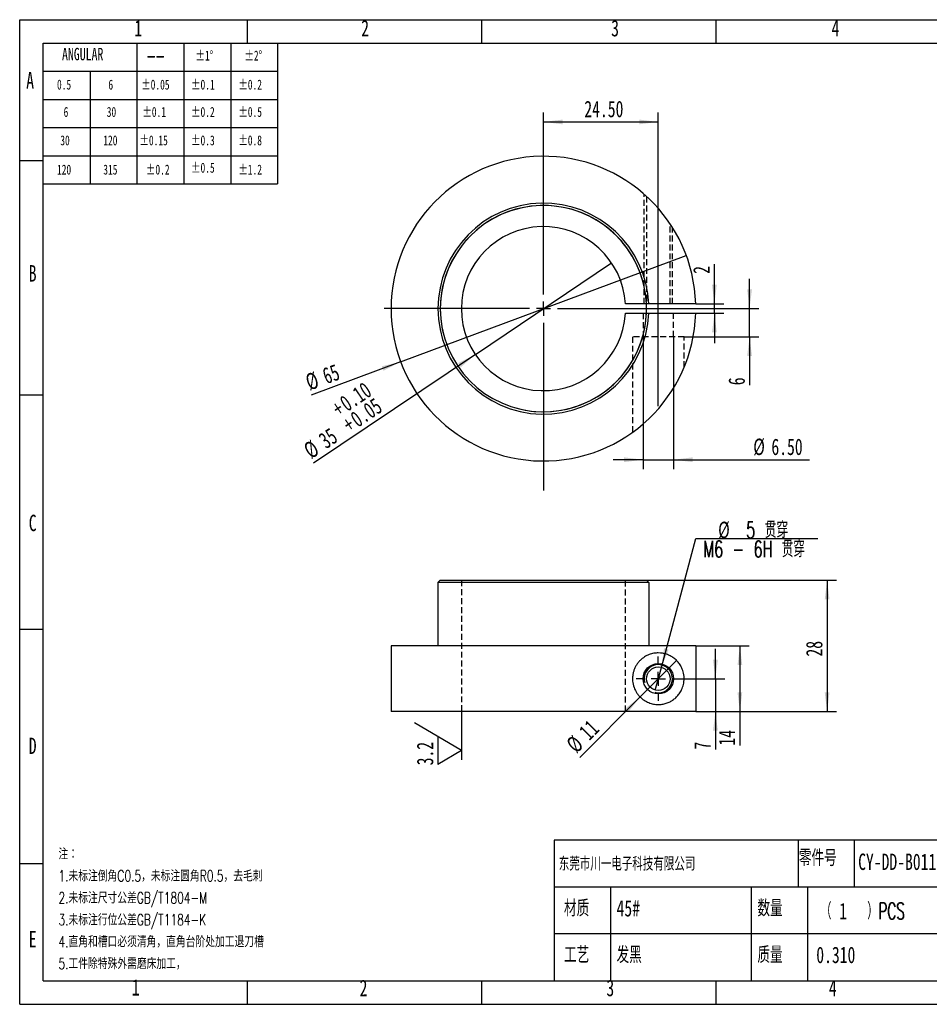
# Model space of a CAD drawing. Extents: x 0 to 297, y 0 to 210.
# Tile 1 of 2: x 0 to 194, y 0 to 210. Entities that reach past the tile are written whole.
import ezdxf

# ---------------------------------------------------------------- set-up
doc = ezdxf.new("R2010")
doc.units = 0
for name, pattern in [('SLD-中心线', [34.29, 30.48, -1.27, 1.27, -1.27]), ('SLD-实线', [0]), ('SLD-虚线', [1.905, 1.27, -0.635])]:
    doc.linetypes.add(name, pattern=pattern)
doc.layers.get('0').update_dxf_attribs({"linetype": 'CONTINUOUS'})
doc.layers.add('图框', color=7, linetype='SLD-实线')
doc.styles.add('SLDTEXTSTYLE0', font='TXT', dxfattribs={"width": 0.7})
doc.styles.add('SLDTEXTSTYLE1', font='TXT', dxfattribs={"width": 0.7, "bigfont": 'bigfont'})
doc.styles.add('SLDTEXTSTYLE2', font='TXT', dxfattribs={"width": 0.611111, "bigfont": 'bigfont'})
doc.styles.add('SLDTEXTSTYLE3', font='TXT', dxfattribs={"width": 0.65, "bigfont": 'bigfont'})
doc.styles.add('SLDTEXTSTYLE4', font='TXT', dxfattribs={"width": 0.64, "bigfont": 'bigfont'})
doc.dimstyles.new('SLDDIMSTYLE0', dxfattribs={"dimtxt": 3.5, "dimasz": 4.08, "dimexe": 0, "dimexo": 0.0625, "dimgap": 0.875, "dimtad": 2, "dimrnd": 1e-09, "dimzin": 12, "dimtxsty": 'SLDTEXTSTYLE0', "dimsah": 1, "dimcen": 0.09, "dimazin": 3, "dimtfac": 1, "dimtmove": 0, "dimatfit": 3, "dimtolj": 1, "dimtzin": 12})
doc.dimstyles.new('SLDDIMSTYLE1', dxfattribs={"dimtxt": 3.5, "dimasz": 4.08, "dimexe": 0, "dimexo": 0.0625, "dimgap": 0.875, "dimtad": 2, "dimrnd": 1e-09, "dimzin": 12, "dimtxsty": 'SLDTEXTSTYLE0', "dimsah": 1, "dimcen": 0.09, "dimazin": 3, "dimtfac": 1, "dimtofl": 0, "dimtmove": 0, "dimatfit": 3, "dimtolj": 1, "dimtzin": 12})
doc.dimstyles.new('SLDDIMSTYLE2', dxfattribs={"dimtxt": 3.5, "dimasz": 4.08, "dimexe": 0, "dimexo": 0.0625, "dimgap": 0.875, "dimtad": 2, "dimrnd": 1e-09, "dimzin": 12, "dimtxsty": 'SLDTEXTSTYLE0', "dimblk1": 'NONE', "dimsah": 1, "dimcen": 0, "dimazin": 3, "dimtfac": 1, "dimtmove": 0, "dimatfit": 3, "dimtolj": 1, "dimtzin": 12})
doc.dimstyles.new('SLDDIMSTYLE3', dxfattribs={"dimtxt": 3.5, "dimasz": 4.08, "dimexe": 0, "dimexo": 0.0625, "dimgap": 0.875, "dimtad": 0, "dimtih": 1, "dimtoh": 1, "dimdec": 6, "dimrnd": 1e-09, "dimzin": 12, "dimtxsty": 'SLDTEXTSTYLE0', "dimblk1": 'NONE', "dimsah": 1, "dimcen": 0, "dimazin": 3, "dimtfac": 1, "dimtmove": 0, "dimatfit": 3, "dimtolj": 1, "dimtzin": 12})
doc.dimstyles.new('SLDDIMSTYLE4', dxfattribs={"dimtxt": 3.5, "dimasz": 4.08, "dimexe": 0, "dimexo": 0.0625, "dimgap": 0.875, "dimtad": 2, "dimrnd": 1e-09, "dimzin": 12, "dimtxsty": 'SLDTEXTSTYLE0', "dimblk1": 'NONE', "dimsah": 1, "dimcen": 0, "dimazin": 3, "dimtol": 1, "dimtp": 0.1, "dimtm": -0.05, "dimtfac": 1, "dimtmove": 0, "dimatfit": 3, "dimtolj": 1, "dimtzin": 0})
doc.dimstyles.new('SLDDIMSTYLE5', dxfattribs={"dimtxt": 3.5, "dimasz": 4.08, "dimexe": 0, "dimexo": 0.0625, "dimgap": 0.875, "dimtad": 2, "dimrnd": 1e-09, "dimzin": 4, "dimtxsty": 'SLDTEXTSTYLE0', "dimsah": 1, "dimcen": 0.09, "dimazin": 3, "dimtfac": 1, "dimtmove": 0, "dimatfit": 3, "dimtolj": 1, "dimtzin": 12})
doc.dimstyles.new('SLDDIMSTYLE6', dxfattribs={"dimtxt": 3.5, "dimasz": 4.08, "dimexe": 0, "dimexo": 0.0625, "dimgap": 0.875, "dimtad": 2, "dimrnd": 1e-09, "dimzin": 4, "dimtxsty": 'SLDTEXTSTYLE0', "dimsah": 1, "dimcen": 0.09, "dimazin": 3, "dimtfac": 1, "dimtofl": 0, "dimtmove": 0, "dimatfit": 3, "dimtolj": 1, "dimtzin": 12})

# ---------------------------------------------------------------- blocks, each defined once
blk = doc.blocks.new('_D')
at = {"layer": '图框'}
for p, q in [((148.38, 69.44), (148.38, 75.79)), ((140.95, 69.44), (150.38, 69.44)), ((148.38, 69.44), (148.38, 62.44)), ((144.18, 62.44), (150.38, 62.44)), ((148.38, 62.44), (148.38, 54.33))]:
    blk.add_line(p, q, dxfattribs=at)
for points in [[(148.38, 69.44), (148.89, 73.52), (147.87, 73.52)], [(148.38, 62.44), (147.87, 58.36), (148.89, 58.36)]]:
    blk.add_solid(points, dxfattribs=at)
at = {"layer": '图框', "insert": (143.87, 54.33), "char_height": 3.5, "attachment_point": 1, "rotation": 90, "style": 'SLDTEXTSTYLE0'}
blk.add_mtext('7', dxfattribs=at)
blk = doc.blocks.new('_D_1')
at = {"layer": '图框'}
for p, q in [((144.18, 76.44), (155.6, 76.44)), ((153.6, 76.44), (153.6, 62.44)), ((144.18, 62.44), (155.6, 62.44)), ((153.6, 62.44), (153.6, 55.18))]:
    blk.add_line(p, q, dxfattribs=at)
for points in [[(153.6, 76.44), (153.09, 72.36), (154.1, 72.36)], [(153.6, 62.44), (154.1, 66.52), (153.09, 66.52)]]:
    blk.add_solid(points, dxfattribs=at)
at = {"layer": '图框', "insert": (149.08, 55.18), "char_height": 3.5, "attachment_point": 1, "rotation": 90, "style": 'SLDTEXTSTYLE0'}
blk.add_mtext('14', dxfattribs=at)
blk = doc.blocks.new('_D_2')
at = {"layer": '图框'}
for p, q in [((133.68, 90.44), (174.2, 90.44)), ((172.2, 90.44), (172.2, 62.44)), ((144.18, 62.44), (174.2, 62.44))]:
    blk.add_line(p, q, dxfattribs=at)
for points in [[(172.2, 90.44), (171.69, 86.36), (172.71, 86.36)], [(172.2, 62.44), (172.71, 66.52), (171.69, 66.52)]]:
    blk.add_solid(points, dxfattribs=at)
at = {"layer": '图框', "insert": (167.69, 74.17), "char_height": 3.5, "attachment_point": 1, "rotation": 90, "style": 'SLDTEXTSTYLE0'}
blk.add_mtext('28', dxfattribs=at)
blk = doc.blocks.new('_D_3')
at = {"layer": '图框'}
for q in [(140.09, 73.33), (119.43, 52.67)]:
    blk.add_line((132.31, 65.56), q, dxfattribs=at)
blk.add_solid([(132.31, 65.56), (129.07, 63.03), (129.78, 62.31)], dxfattribs=at)
at = {"layer": '图框', "char_height": 3.5, "attachment_point": 1, "rotation": 45, "style": 'SLDTEXTSTYLE0'}
for s, insert in [('11', (118.99, 58.58)), ('%%c', (116.26, 55.85))]:
    blk.add_mtext(s, dxfattribs=dict(at, insert=insert))
blk = doc.blocks.new('_NONE')
blk = doc.blocks.new('_D_4')
at = {"layer": '图框'}
for p, q in [((136.85, 71.86), (144.22, 99.37)), ((144.22, 99.37), (170.25, 99.37)), ((135.55, 67.03), (136.85, 71.86))]:
    blk.add_line(p, q, dxfattribs=at)
blk.add_solid([(136.85, 71.86), (138.39, 75.67), (137.41, 75.93)], dxfattribs=at)
at = {"layer": '图框', "char_height": 3.5, "attachment_point": 1}
for s, insert, style in [('%%c', (148.96, 102.94), 'SLDTEXTSTYLE0'), ('5 贯穿', (154.91, 102.94), 'SLDTEXTSTYLE3'), ('M6 - 6H 贯穿', (145.8, 98.86), 'SLDTEXTSTYLE4')]:
    blk.add_mtext(s, dxfattribs=dict(at, insert=insert, style=style))
blk = doc.blocks.new('SW_CENTERMARKSYMBOL_0')
at = {"layer": '图框', "color": 0}
for p, q in [((0, 3), (0, 4.75)), ((-3, 0), (-4.75, 0)), ((0, 0), (-1.5, 0)), ((0, 0), (0, 1.5)), ((0, 0), (1.5, 0)), ((0, 0), (0, -1.5)), ((3, 0), (4.75, 0)), ((0, -3), (0, -4.75))]:
    blk.add_line(p, q, dxfattribs=at)
blk = doc.blocks.new('SW_SFSYMBOL_0')
at = {"layer": '图框', "color": 0}
for p, q in [((5, 11.48), (5, 1.14)), ((5, 3.14), (-5, 9.04)), ((0, 6.09), (0, 0.19)), ((5, 3.14), (0, 0.19))]:
    blk.add_line(p, q, dxfattribs=at)
at = {"layer": '图框', "color": 0, "insert": (-4.51, 0), "char_height": 3.5, "attachment_point": 1, "rotation": 90, "style": 'SLDTEXTSTYLE0'}
blk.add_mtext('3.2', dxfattribs=at)
blk = doc.blocks.new('_D_5')
at = {"layer": '图框'}
for p, q in [((148.16, 149.38), (148.16, 157.84)), ((144.18, 149.38), (150.16, 149.38)), ((148.16, 147.38), (148.16, 149.38)), ((144.18, 147.38), (150.16, 147.38)), ((148.16, 147.38), (148.16, 141.03))]:
    blk.add_line(p, q, dxfattribs=at)
for points in [[(148.16, 149.38), (148.66, 153.46), (147.65, 153.46)], [(148.16, 147.38), (147.65, 143.3), (148.66, 143.3)]]:
    blk.add_solid(points, dxfattribs=at)
at = {"layer": '图框', "insert": (143.64, 155.8), "char_height": 3.5, "attachment_point": 1, "rotation": 90, "style": 'SLDTEXTSTYLE0'}
blk.add_mtext('2', dxfattribs=at)
blk = doc.blocks.new('_D_6')
at = {"layer": '图框'}
for q in [(142.16, 159.71), (62.16, 129.94)]:
    blk.add_line((81.24, 137.04), q, dxfattribs=at)
blk.add_solid([(81.24, 137.04), (77.24, 136.09), (77.59, 135.14)], dxfattribs=at)
at = {"layer": '图框', "char_height": 3.5, "attachment_point": 1, "rotation": 20.415, "style": 'SLDTEXTSTYLE0'}
for s, insert in [('65', (64.21, 135.51)), ('%%c', (60.59, 134.16))]:
    blk.add_mtext(s, dxfattribs=dict(at, insert=insert))
blk = doc.blocks.new('_D_7')
at = {"layer": '图框'}
for q in [(126.22, 158.15), (62.69, 115.39)]:
    blk.add_line((97.18, 138.6), q, dxfattribs=at)
blk.add_solid([(97.18, 138.6), (93.51, 136.75), (94.08, 135.9)], dxfattribs=at)
at = {"layer": '图框', "char_height": 3.5, "attachment_point": 1, "rotation": 33.9503, "style": 'SLDTEXTSTYLE0'}
for s, insert in [('0.10', (67.88, 129.21)), ('0.05', (70.15, 125.83)), ('+', (66.19, 128.07)), ('35', (63.39, 121.28)), ('+', (68.46, 124.69)), ('%%c', (60.18, 119.12))]:
    blk.add_mtext(s, dxfattribs=dict(at, insert=insert))
blk = doc.blocks.new('_D_8')
at = {"layer": '图框'}
for p, q in [((132.95, 142.38), (132.95, 114.15)), ((139.45, 142.38), (139.45, 114.15)), ((132.95, 116.15), (126.6, 116.15)), ((132.95, 116.15), (139.45, 116.15)), ((139.45, 116.15), (168.47, 116.15))]:
    blk.add_line(p, q, dxfattribs=at)
for points in [[(132.95, 116.15), (128.87, 116.66), (128.87, 115.64)], [(139.45, 116.15), (143.53, 115.64), (143.53, 116.66)]]:
    blk.add_solid(points, dxfattribs=at)
at = {"layer": '图框', "char_height": 3.5, "attachment_point": 1, "style": 'SLDTEXTSTYLE0'}
for s, insert in [('%%c', (156.45, 120.66)), ('6.50', (160.32, 120.66))]:
    blk.add_mtext(s, dxfattribs=dict(at, insert=insert))
blk = doc.blocks.new('_D_9')
at = {"layer": '图框'}
for p, q in [((111.7, 182.38), (111.7, 190.2)), ((136.2, 170.38), (136.2, 190.2)), ((111.7, 188.2), (136.2, 188.2))]:
    blk.add_line(p, q, dxfattribs=at)
for points in [[(111.7, 188.2), (115.78, 187.69), (115.78, 188.7)], [(136.2, 188.2), (132.12, 188.7), (132.12, 187.69)]]:
    blk.add_solid(points, dxfattribs=at)
at = {"layer": '图框', "insert": (120.42, 192.71), "char_height": 3.5, "attachment_point": 1, "style": 'SLDTEXTSTYLE0'}
blk.add_mtext('24.50', dxfattribs=at)
blk = doc.blocks.new('_D_10')
at = {"layer": '图框'}
for p, q in [((155.66, 148.38), (155.66, 154.73)), ((145.7, 148.38), (157.66, 148.38)), ((155.66, 142.38), (155.66, 148.38)), ((141.7, 142.38), (157.66, 142.38)), ((155.66, 142.38), (155.66, 132.04))]:
    blk.add_line(p, q, dxfattribs=at)
for points in [[(155.66, 148.38), (156.17, 152.46), (155.15, 152.46)], [(155.66, 142.38), (155.15, 138.3), (156.17, 138.3)]]:
    blk.add_solid(points, dxfattribs=at)
at = {"layer": '图框', "insert": (151.15, 132.04), "char_height": 3.5, "attachment_point": 1, "rotation": 90, "style": 'SLDTEXTSTYLE0'}
blk.add_mtext('6', dxfattribs=at)
blk = doc.blocks.new('SW_CENTERMARKSYMBOL_1')
at = {"layer": '图框', "color": 0}
for p, q in [((0, 3), (0, 34)), ((-3, 0), (-34, 0)), ((0, 0), (-1.5, 0)), ((0, 0), (0, 1.5)), ((0, 0), (0, -1.5)), ((0, 0), (1.5, 0)), ((3, 0), (34, 0)), ((0, -3), (0, -38.81))]:
    blk.add_line(p, q, dxfattribs=at)

msp = doc.modelspace()

# ---------------------------------------------------------------- linework, layer by layer
at = {"color": 7, "linetype": 'SLD-虚线'}
for p, q in [((133.199165, 149.3774194), (133.199165, 172.7495346)), ((133.699165, 172.2813327), (133.699165, 149.3774194)), ((138.699165, 149.3774194), (138.699165, 166.487896)), ((139.199165, 149.3774194), (139.199165, 165.6979274)), ((132.949165, 147.3774194), (132.949165, 142.3774194)), ((139.449165, 142.3774194), (139.449165, 147.3774194)), ((141.699165, 142.3774194), (130.699165, 142.3774194)), ((130.699165, 142.3774194), (130.699165, 122.0211796)), ((141.699165, 135.8720287), (141.699165, 142.3774194)), ((94.199165, 90.4449435), (94.199165, 62.4449435)), ((129.1705702, 62.4449435), (129.1705702, 90.4449435))]:
    msp.add_line(p, q, dxfattribs=at)
at = {"color": 7, "linetype": 'SLD-实线'}
for p, q in [((133.6764259, 149.3774194), (129.1705702, 149.3774194)), ((134.1769318, 149.3774194), (133.6764259, 149.3774194)), ((144.1837767, 149.3774194), (134.1769318, 149.3774194)), ((129.1705702, 147.3774194), (133.6764259, 147.3774194)), ((133.6764259, 147.3774194), (134.1769318, 147.3774194)), ((134.1769318, 147.3774194), (144.1837767, 147.3774194)), ((89.699165, 90.4449435), (89.199165, 89.9449435)), ((89.699165, 90.4449435), (133.6764259, 90.4449435)), ((133.6764259, 90.4449435), (134.1769318, 89.9449435)), ((89.199165, 89.9449435), (89.199165, 76.4449435)), ((134.1769318, 89.9449435), (89.199165, 89.9449435)), ((134.1769318, 89.9449435), (134.1769318, 76.4449435)), ((79.199165, 76.4449435), (79.199165, 62.4449435)), ((144.1837767, 76.4449435), (79.199165, 76.4449435)), ((144.1837767, 76.4449435), (144.1837767, 62.4449435)), ((144.1837767, 62.4449435), (79.199165, 62.4449435))]:
    msp.add_line(p, q, dxfattribs=at)
for radius in [3.25, 2.5]:
    msp.add_circle((136.199165, 69.4449435), radius, dxfattribs=at)
for centre, radius, start, end in [((111.699165, 148.3774194), 32.5, 1.763225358, 358.236774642), ((111.699165, 148.3774194), 22.5, 2.547318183, 357.452681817), ((111.699165, 148.3774194), 22, 2.605251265, 357.394748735), ((111.699165, 148.3774194), 22, 255, 195), ((111.699165, 148.3774194), 17.5, 3.27582896, 356.72417104), ((136.199165, 69.4449435), 3, 255, 195)]:
    msp.add_arc(centre, radius, start, end, dxfattribs=at)
msp.add_open_spline([(136.199165, 74.9449435), (136.8300073, 74.9449435), (137.416282, 74.8396259), (138.2373172, 74.5615272), (138.5011807, 74.4482673), (139.0098956, 74.1812204), (139.2525919, 74.0284382), (139.7116395, 73.6869197), (139.9287744, 73.4978653), (140.3389661, 73.0778773), (140.5320671, 72.8472515), (140.893034, 72.3289223), (141.0615424, 72.0399323), (141.2819709, 71.5536762), (141.3503897, 71.382204), (141.4747544, 71.0121866), (141.5306477, 70.8130956), (141.6214381, 70.3912534), (141.6570693, 70.1632481), (141.688024, 69.8138567), (141.6947495, 69.6957802), (141.7004597, 69.4561118), (141.6993416, 69.3333882), (141.6842024, 68.9738674), (141.6583805, 68.7397312), (141.5827829, 68.2973304), (141.5340461, 68.0921563), (141.4201475, 67.7035845), (141.3550558, 67.5212869), (141.2153874, 67.1819415), (141.1402818, 67.0232966), (140.9013164, 66.5716507), (140.7230414, 66.3018026), (140.3439774, 65.8165385), (140.1420308, 65.5993403), (139.7137601, 65.2043686), (139.4874101, 65.0267972), (139.0091021, 64.7081909), (138.7572244, 64.5675814), (138.2358241, 64.327879), (137.9652268, 64.2280309), (137.4032902, 64.070445), (137.1119581, 64.0126841), (136.5070038, 63.9451373), (136.1924353, 63.9356987), (135.5553577, 63.9734414), (135.2311804, 64.0202126), (134.5729426, 64.1799554), (134.2358786, 64.2943847), (133.573619, 64.5983718), (133.2478061, 64.7872322), (132.7731108, 65.1378736), (132.6163441, 65.2669724), (132.3151898, 65.5453558), (132.170503, 65.6946672), (131.8945224, 66.0149665), (131.7632174, 66.1859397), (131.5162843, 66.551958), (131.4012032, 66.7467051), (131.0938187, 67.349914), (130.9342824, 67.7835722), (130.7264268, 68.7181143), (130.6839021, 69.1923175), (130.7139233, 69.9141028), (130.7400631, 70.1553671), (130.8217046, 70.623678), (130.8772516, 70.8529594), (131.0168157, 71.3019646), (131.1012228, 71.5218359), (131.2916263, 71.9386476), (131.398133, 72.1374835), (131.6317509, 72.5171428), (131.7596151, 72.6986921), (132.0279386, 73.036232), (132.1689193, 73.1932909), (132.6093864, 73.6324778), (132.928166, 73.8830398), (133.5735839, 74.2928767), (133.9034874, 74.4556792), (134.4040686, 74.6468211), (134.5720215, 74.7015679), (134.9042881, 74.7931198), (135.0692577, 74.8301974), (135.5603481, 74.9178324), (135.8837438, 74.9449435), (136.199165, 74.9449435)], degree=3, knots=[0, 0, 0, 0, 0.0625, 0.0625, 0.09375, 0.09375, 0.125, 0.125, 0.15625, 0.15625, 0.1875, 0.1875, 0.21875, 0.21875, 0.234375, 0.234375, 0.25, 0.25, 0.265625, 0.265625, 0.2734375, 0.2734375, 0.28125, 0.28125, 0.296875, 0.296875, 0.3125, 0.3125, 0.328125, 0.328125, 0.34375, 0.34375, 0.375, 0.375, 0.40625, 0.40625, 0.4375, 0.4375, 0.46875, 0.46875, 0.5, 0.5, 0.53125, 0.53125, 0.5625, 0.5625, 0.59375, 0.59375, 0.625, 0.625, 0.65625, 0.65625, 0.671875, 0.671875, 0.6875, 0.6875, 0.703125, 0.703125, 0.71875, 0.71875, 0.75, 0.75, 0.78125, 0.78125, 0.796875, 0.796875, 0.8125, 0.8125, 0.828125, 0.828125, 0.84375, 0.84375, 0.859375, 0.859375, 0.875, 0.875, 0.90625, 0.90625, 0.9375, 0.9375, 0.953125, 0.953125, 0.96875, 0.96875, 1, 1, 1, 1], dxfattribs=at)
at = {"layer": '图框'}
for p, q in [((-0.0065726, -0.0006201), (-0.0065726, 209.9993799)), ((-0.0065726, 209.9993799), (296.9934274, 209.9993799)), ((48.4934274, 209.9993799), (48.4934274, 204.9993799)), ((98.4934274, 209.9993799), (98.4934274, 204.9993799)), ((148.4934274, 209.9993799), (148.4934274, 204.9993799)), ((24.9934274, 204.9993799), (24.9934274, 174.9993799)), ((34.9934274, 204.9993799), (34.9934274, 174.9993799)), ((44.9934274, 204.9993799), (44.9934274, 174.9993799)), ((54.9934274, 204.9993799), (54.9934274, 174.9993799)), ((4.9934274, 198.9993799), (54.9934274, 198.9993799)), ((14.9934274, 198.9993799), (14.9934274, 174.9993799)), ((4.9934274, 192.9993799), (54.9934274, 192.9993799)), ((4.9934274, 186.9993799), (54.9934274, 186.9993799)), ((4.9934274, 180.9993799), (54.9934274, 180.9993799)), ((-0.0065726, 179.9993799), (4.9934274, 179.9993799)), ((4.9934274, 174.9993799), (54.9934274, 174.9993799)), ((-0.0065726, 129.9993799), (4.9934274, 129.9993799)), ((-0.0065726, 79.9993799), (4.9934274, 79.9993799)), ((291.9934274, 34.9993799), (113.9934274, 34.9993799)), ((113.9934274, 34.9993799), (113.9934274, 4.9993799)), ((165.9934274, 34.9993799), (165.9934274, 24.9993799)), ((177.9934274, 34.9993799), (177.9934274, 24.9993799)), ((-0.0065726, 29.9993799), (4.9934274, 29.9993799)), ((291.9934274, 24.9993799), (113.9934274, 24.9993799)), ((125.9934274, 24.9993799), (125.9934274, 4.9993799)), ((155.9934274, 24.9993799), (155.9934274, 4.9993799)), ((167.9934274, 24.9993799), (167.9934274, 4.9993799)), ((291.9934274, 14.9993799), (113.9934274, 14.9993799)), ((48.4934274, 4.9993799), (48.4934274, -0.0006201)), ((98.4934274, 4.9993799), (98.4934274, -0.0006201)), ((148.4934274, 4.9993799), (148.4934274, -0.0006201)), ((-0.0065726, -0.0006201), (296.9934274, -0.0006201))]:
    msp.add_line(p, q, dxfattribs=at)
at = {"layer": '图框', "linetype": 'SLD-实线'}
for p, q in [((4.9934274, 4.9993799), (4.9934274, 204.9993799)), ((4.9934274, 204.9993799), (291.9934274, 204.9993799)), ((4.9934274, 4.9993799), (291.9934274, 4.9993799))]:
    msp.add_line(p, q, dxfattribs=at)
at = {"layer": '图框', "linetype": 'SLD-中心线'}
for p, q in [((136.199165, 148.3774194), (136.199165, 170.3833193)), ((136.199165, 127.5709724), (136.199165, 148.3774194))]:
    msp.add_line(p, q, dxfattribs=at)

# ---------------------------------------------------------------- block references
at = {"layer": '图框'}
for name, p in [('SW_CENTERMARKSYMBOL_1', (111.699165, 148.3774194)), ('SW_CENTERMARKSYMBOL_0', (136.199165, 69.4449435)), ('SW_SFSYMBOL_0', (89.1994152, 50.9695061))]:
    msp.add_blockref(name, p, dxfattribs=at)

# ---------------------------------------------------------------- texts
at = {"layer": '图框', "attachment_point": 1}
for s, insert, char_height, style in [('1', (24.4501738, 209.9443181), 3.5, 'SLDTEXTSTYLE0'), ('2', (72.8261309, 209.9443181), 3.5, 'SLDTEXTSTYLE0'), ('3', (126.1379836, 209.9443181), 3.5, 'SLDTEXTSTYLE0'), ('4', (173.1492901, 209.9443181), 3.5, 'SLDTEXTSTYLE0'), ('ANGULAR', (9.0203693, 203.9988872), 2.64583333, 'SLDTEXTSTYLE0'), ('——', (27.0828425, 204.2112768), 3.5, 'SLDTEXTSTYLE1'), ('±1°', (37.4873763, 203.4157293), 2.11666667, 'SLDTEXTSTYLE0'), ('±2°', (47.9276618, 203.4157293), 2.11666667, 'SLDTEXTSTYLE0'), ('A', (1.3844344, 198.8299799), 3.5, 'SLDTEXTSTYLE0'), ('±0.05', (25.9120092, 197.2244855), 2.11666667, 'SLDTEXTSTYLE0'), ('±0.1', (36.5449757, 197.2244855), 2.11666667, 'SLDTEXTSTYLE0'), ('±0.2', (46.6289843, 197.2244855), 2.11666667, 'SLDTEXTSTYLE0'), ('0.5', (7.9477594, 197.2244855), 2.11666667, 'SLDTEXTSTYLE0'), ('6', (18.9129444, 197.2244855), 2.1166667, 'SLDTEXTSTYLE0'), ('6', (9.3588705, 191.393961), 2.1166667, 'SLDTEXTSTYLE0'), ('30', (18.5581332, 191.393961), 2.11666667, 'SLDTEXTSTYLE0'), ('±0.1', (26.1522869, 191.393961), 2.11666667, 'SLDTEXTSTYLE0'), ('±0.2', (36.5449757, 191.393961), 2.11666667, 'SLDTEXTSTYLE0'), ('±0.5', (46.6289843, 191.393961), 2.11666667, 'SLDTEXTSTYLE0'), ('30', (8.6533149, 185.3243096), 2.11666667, 'SLDTEXTSTYLE0'), ('120', (17.8199624, 185.3243096), 2.11666667, 'SLDTEXTSTYLE0'), ('±0.15', (25.5387163, 185.3243096), 2.11666667, 'SLDTEXTSTYLE0'), ('±0.3', (36.5449757, 185.3243096), 2.11666667, 'SLDTEXTSTYLE0'), ('±0.8', (46.6289843, 185.3243096), 2.11666667, 'SLDTEXTSTYLE0'), ('120', (7.9477594, 179.0967476), 2.11666667, 'SLDTEXTSTYLE0'), ('315', (17.8199624, 179.0967476), 2.11666667, 'SLDTEXTSTYLE0'), ('±0.2', (26.925138, 179.0967476), 2.11666667, 'SLDTEXTSTYLE0'), ('±0.5', (36.5449757, 179.4913338), 2.11666667, 'SLDTEXTSTYLE0'), ('±1.2', (46.6289843, 179.0967476), 2.11666667, 'SLDTEXTSTYLE0'), ('B', (1.9267958, 157.6531476), 3.5, 'SLDTEXTSTYLE0'), ('C', (1.9267958, 104.4158076), 3.5, 'SLDTEXTSTYLE0'), ('D', (1.9267958, 56.8842948), 3.5, 'SLDTEXTSTYLE0'), ('注：', (8.2551809, 33.2512154), 2.38125, 'SLDTEXTSTYLE1'), ('东莞市川一电子科技有限公司', (114.9689296, 31.418909), 2.910416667, 'SLDTEXTSTYLE1'), ('零件号', (166.1694649, 32.965394), 3.5, 'SLDTEXTSTYLE1'), ('CY-DD-B011', (178.8185012, 32.1496667), 3.5, 'SLDTEXTSTYLE0'), ('1.未标注倒角C0.5，未标注圆角R0.5，去毛刺', (8.2551809, 28.5762154), 2.38125, 'SLDTEXTSTYLE1'), ('2.未标注尺寸公差GB/T1804-M', (8.2551809, 23.9012154), 2.38125, 'SLDTEXTSTYLE1'), ('材质', (116.0850539, 22.2364688), 3.5, 'SLDTEXTSTYLE1'), ('45#', (127.2893913, 22.236469), 3.5, 'SLDTEXTSTYLE0'), ('数量', (157.3390059, 22.2364688), 3.5, 'SLDTEXTSTYLE1'), ('（    ）PCS', (170.7836966, 21.6351624), 3.5, 'SLDTEXTSTYLE2'), ('1', (174.7930969, 21.6351627), 3.5, 'SLDTEXTSTYLE0'), ('3.未标注行位公差GB/T1184-K', (8.2551809, 19.2262154), 2.38125, 'SLDTEXTSTYLE1'), ('E', (1.9267958, 15.642991), 3.5, 'SLDTEXTSTYLE0'), ('4.直角和槽口必须清角，直角台阶处加工退刀槽', (8.2551809, 14.5512155), 2.38125, 'SLDTEXTSTYLE1'), ('工艺', (116.0850539, 12.2950394), 3.5, 'SLDTEXTSTYLE1'), ('发黑', (127.2893913, 12.2950397), 3.5, 'SLDTEXTSTYLE1'), ('质量', (157.3390059, 12.2950394), 3.5, 'SLDTEXTSTYLE1'), ('0.310', (169.888764, 12.2950397), 3.5, 'SLDTEXTSTYLE0'), ('5.工件除特殊外需磨床加工，', (8.2551809, 9.8762155), 2.38125, 'SLDTEXTSTYLE1'), ('1', (23.9061326, 5.3748742), 3.5, 'SLDTEXTSTYLE0'), ('2', (72.494007, 5.2251981), 3.5, 'SLDTEXTSTYLE0'), ('3', (125.1235591, 5.2251981), 3.5, 'SLDTEXTSTYLE0'), ('4', (172.5720663, 5.2251981), 3.5, 'SLDTEXTSTYLE0')]:
    msp.add_mtext(s, dxfattribs=dict(at, insert=insert, char_height=char_height, style=style))

# ---------------------------------------------------------------- dimensions: what is measured, and where the dimension line sits
at = {"layer": '图框'}
dim = msp.add_linear_dim(base=(136.199165, 188.196443), p1=(111.699165, 182.3774194), p2=(136.199165, 170.3833193), dimstyle='SLDDIMSTYLE6', dxfattribs=at)
dim.commit()
dim.dimension.update_dxf_attribs({"geometry": '_D_9', "text_midpoint": (125.5141242, 188.196443), "dimtype": 160})
for p1, p2, dimstyle, picture, middle in [((142.1578609, 159.7139904), (81.240469, 137.0408483), 'SLDDIMSTYLE2', '_D_6', (65.8054948, 131.296036)), ((126.2158036, 158.1507096), (97.1825263, 138.6041291), 'SLDDIMSTYLE4', '_D_7', (70.9189221, 120.9222273)), ((140.0882523, 73.3340308), (132.3100777, 65.5558562), 'SLDDIMSTYLE2', '_D_3', (122.1018153, 55.3475938))]:
    dim = msp.add_diameter_dim_2p(p1=p1, p2=p2, dimstyle=dimstyle, dxfattribs=at)
    dim.commit()
    dim.dimension.update_dxf_attribs({"geometry": picture, "text_midpoint": middle, "dimtype": 163})
for base, p1, p2, dimstyle, picture, middle in [((148.1559123, 149.3774194), (144.1837767, 147.3774194), (144.1837767, 149.3774194), 'SLDDIMSTYLE0', '_D_5', (148.1559123, 156.8176122)), ((155.6608737, 148.3774194), (141.699165, 142.3774194), (145.699165, 148.3774194), 'SLDDIMSTYLE0', '_D_10', (155.6608737, 133.0577563)), ((172.199165, 62.4449435), (133.6764259, 90.4449435), (144.1837767, 62.4449435), 'SLDDIMSTYLE1', '_D_2', (172.199165, 76.2102908)), ((148.3805592, 62.4449435), (140.949165, 69.4449435), (144.1837767, 62.4449435), 'SLDDIMSTYLE0', '_D', (148.3805592, 55.3475838)), ((153.596236, 62.4449435), (144.1837767, 76.4449435), (144.1837767, 62.4449435), 'SLDDIMSTYLE1', '_D_1', (153.596236, 57.2173547))]:
    dim = msp.add_linear_dim(base=base, p1=p1, p2=p2, angle=90, dimstyle=dimstyle, dxfattribs=at)
    dim.commit()
    dim.dimension.update_dxf_attribs({"geometry": picture, "text_midpoint": middle, "dimtype": 160})
dim = msp.add_linear_dim(base=(139.449165, 116.151497), p1=(132.949165, 142.3774194), p2=(139.449165, 142.3774194), text='%%c<>', dimstyle='SLDDIMSTYLE5', dxfattribs=at)
dim.commit()
dim.dimension.update_dxf_attribs({"geometry": '_D_8', "text_midpoint": (162.4569999, 116.151497), "dimtype": 160})
dim = msp.add_diameter_dim_2p(p1=(135.5520894, 67.0301364), p2=(136.8462406, 71.8597505), text='<> 贯穿\\PM6 - 6H 贯穿\\P', dimstyle='SLDDIMSTYLE3', dxfattribs=at)
dim.commit()
dim.dimension.update_dxf_attribs({"geometry": '_D_4', "text_midpoint": (158.0249713, 98.8877284), "dimtype": 163})

doc.saveas('drawing.dxf')
